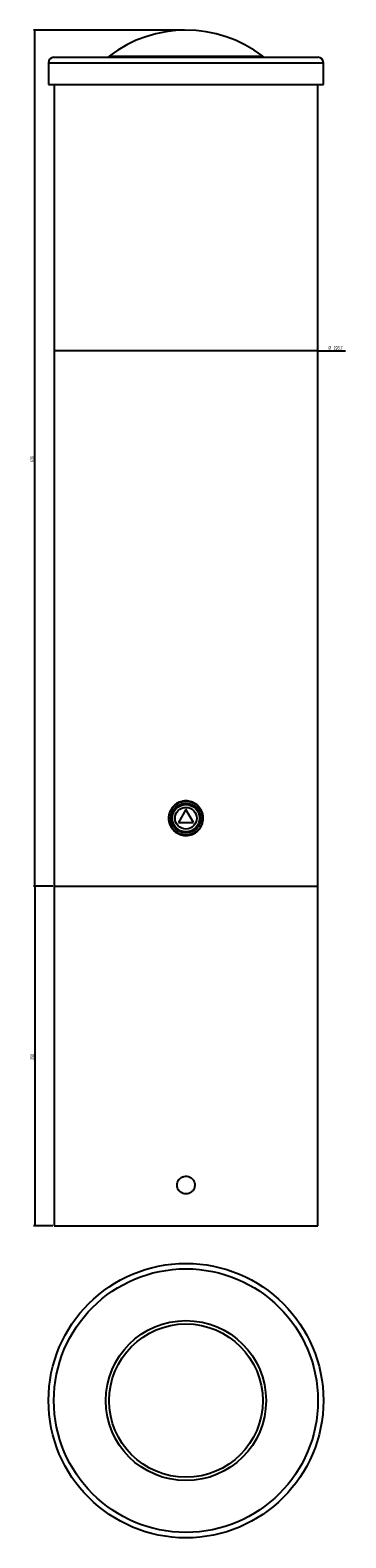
# Model space of a CAD drawing. Header units: millimetres. Extents: x 41 to 273, y 21 to 1131.
import ezdxf

# ---------------------------------------------------------------- set-up
doc = ezdxf.new("R2010")
doc.units = ezdxf.units.MM
doc.layers.add('FORMAT', color=7, linetype='Continuous')
doc.styles.add('SLDTEXTSTYLE0', font='TXT', dxfattribs={"width": 0.605})
doc.dimstyles.new('SLDDIMSTYLE0', dxfattribs={"dimtxt": 2.568319, "dimasz": 2, "dimexe": 0, "dimexo": 0.0625, "dimgap": 0.64208, "dimtad": 1, "dimrnd": 1e-09, "dimzin": 12, "dimdsep": 46, "dimtxsty": 'SLDTEXTSTYLE0', "dimsah": 1, "dimcen": 0.09, "dimadec": 0, "dimazin": 3, "dimtfac": 1, "dimtofl": 0, "dimtmove": 0, "dimatfit": 3, "dimfxl": 0, "dimfrac": 2, "dimtolj": 1, "dimtzin": 12, "dimarcsym": 0})

# ---------------------------------------------------------------- blocks, each defined once
blk = doc.blocks.new('_D')
at = {"layer": 'FORMAT'}
for q in [(58.8, 894.8), (273, 894.8)]:
    blk.add_line((252.5, 894.8), q, dxfattribs=at)
for points in [[(58.8, 894.8), (60.8, 894.3), (60.8, 895.3)], [(252.5, 894.8), (250.5, 895.3), (250.5, 894.3)]]:
    blk.add_solid(points, dxfattribs=at)
at = {"layer": 'FORMAT', "char_height": 2.65, "attachment_point": 1, "style": 'SLDTEXTSTYLE0'}
for s, insert in [('%%c', (260.4, 898.2)), ('193,7', (264.1, 898.2))]:
    blk.add_mtext(s, dxfattribs=dict(at, insert=insert))
blk = doc.blocks.new('_D_1')
at = {"layer": 'FORMAT'}
for p, q in [((154.7, 1130.7), (43.7, 1130.7)), ((44.7, 500.7), (44.7, 1130.7)), ((57.8, 500.7), (43.7, 500.7))]:
    blk.add_line(p, q, dxfattribs=at)
for points in [[(44.7, 1130.7), (44.2, 1128.7), (45.2, 1128.7)], [(44.7, 500.7), (45.2, 502.7), (44.2, 502.7)]]:
    blk.add_solid(points, dxfattribs=at)
at = {"layer": 'FORMAT', "insert": (41.3, 812.8), "char_height": 2.65, "attachment_point": 1, "rotation": 90, "style": 'SLDTEXTSTYLE0'}
blk.add_mtext('630', dxfattribs=at)
blk = doc.blocks.new('_D_2')
at = {"layer": 'FORMAT'}
for p, q in [((57.8, 500.7), (43.7, 500.7)), ((44.7, 500.7), (44.7, 250.7)), ((57.8, 250.7), (43.7, 250.7))]:
    blk.add_line(p, q, dxfattribs=at)
for points in [[(44.7, 500.7), (44.2, 498.7), (45.2, 498.7)], [(44.7, 250.7), (45.2, 252.7), (44.2, 252.7)]]:
    blk.add_solid(points, dxfattribs=at)
at = {"layer": 'FORMAT', "insert": (41.3, 372.8), "char_height": 2.65, "attachment_point": 1, "rotation": 90, "style": 'SLDTEXTSTYLE0'}
blk.add_mtext('250', dxfattribs=at)

msp = doc.modelspace()

# ---------------------------------------------------------------- linework, layer by layer
at = {"color": 7, "linetype": 'Continuous', "lineweight": 25}
for p, q in [((58.667, 1110.693), (155.668, 1110.693)), ((155.668, 1110.693), (252.668, 1110.693)), ((54.667, 1106.693), (54.667, 1090.693)), ((256.668, 1090.693), (256.668, 1106.693)), ((54.667, 1090.693), (155.668, 1090.693)), ((58.818, 1090.693), (58.818, 500.693)), ((155.668, 1090.693), (256.668, 1090.693)), ((252.518, 500.693), (252.518, 1090.693)), ((155.668, 557.044), (150.168, 547.517)), ((161.168, 547.517), (155.668, 557.044)), ((150.168, 547.517), (161.168, 547.517)), ((58.818, 500.693), (58.818, 250.693)), ((58.818, 500.693), (252.518, 500.693)), ((252.518, 250.693), (252.518, 500.693)), ((58.818, 250.693), (252.518, 250.693))]:
    msp.add_line(p, q, dxfattribs=at)
at = {"color": 8, "linetype": 'Continuous', "lineweight": 25}
for p, q in [((99.229, 1111.52), (155.668, 1111.52)), ((155.668, 1111.52), (212.106, 1111.52)), ((54.667, 1106.693), (155.668, 1106.693)), ((155.668, 1106.693), (256.668, 1106.693))]:
    msp.add_line(p, q, dxfattribs=at)
at = {"color": 7, "linetype": 'Continuous', "lineweight": 25}
for centre, radius in [((155.668, 550.693), 12.5), ((155.668, 550.693), 11), ((155.668, 550.693), 10), ((155.668, 550.693), 8), ((155.668, 122.071), 101), ((155.668, 122.071), 97), ((155.668, 122.071), 58.875), ((155.668, 122.071), 56.438)]:
    msp.add_circle(centre, radius, dxfattribs=at)
for centre, radius, start, end in [((155.668, 1038.036), 92.656, 52.474389, 127.525611), ((58.667, 1106.693), 4, 90, 180), ((96.793, 1114.693), 4, 270, 307.525611), ((214.542, 1114.693), 4, 232.474389, 270), ((252.668, 1106.693), 4, 0, 90)]:
    msp.add_arc(centre, radius, start, end, dxfattribs=at)
for points, knots in [([(155.668, 563.443), (156.381, 563.407), (157.808, 563.337), (159.887, 562.785), (161.845, 561.913), (163.634, 560.725), (165.198, 559.249), (166.502, 557.531), (167.494, 555.611), (168.156, 553.553), (168.455, 551.416), (168.399, 549.267), (167.979, 547.164), (167.223, 545.161), (166.137, 543.315), (164.76, 541.667), (163.117, 540.274), (161.262, 539.167), (159.242, 538.393), (157.127, 537.964), (154.973, 537.904), (152.848, 538.196), (150.806, 538.844), (148.898, 539.816), (147.181, 541.1), (145.691, 542.654), (144.486, 544.445), (143.591, 546.413), (143.048, 548.505), (142.856, 550.651), (143.034, 552.793), (143.557, 554.87), (144.425, 556.826), (145.602, 558.618), (147.071, 560.186), (148.783, 561.499), (150.699, 562.493), (152.998, 563.27), (154.693, 563.38), (155.668, 563.443)], [0, 0, 0, 0, 0.02669018, 0.053381, 0.08006414, 0.10674821, 0.13357535, 0.16040228, 0.18733053, 0.21425765, 0.2410283, 0.26779866, 0.2943986, 0.3209995, 0.34768193, 0.37436505, 0.40125369, 0.42814166, 0.45504028, 0.48193793, 0.508636, 0.53533429, 0.56193441, 0.58853555, 0.61528856, 0.64204181, 0.66896515, 0.69588755, 0.72273243, 0.74957662, 0.77621337, 0.80285074, 0.82947582, 0.85610183, 0.88292806, 0.90975409, 0.9366823, 0.96360944, 1, 1, 1, 1]), ([(155.668, 274.193), (156.397, 274.264), (157.857, 274.408), (159.801, 275.525), (161.281, 277.173), (162.129, 279.232), (162.248, 281.451), (161.627, 283.584), (160.337, 285.391), (158.519, 286.672), (156.38, 287.279), (154.161, 287.143), (152.114, 286.283), (150.465, 284.794), (149.401, 282.841), (149.043, 280.646), (149.432, 278.459), (150.52, 276.522), (152.188, 275.062), (154.005, 274.299), (155.201, 274.223), (155.668, 274.193)], [0, 0, 0, 0, 0.05360645, 0.10721007, 0.16088926, 0.2146183, 0.26826498, 0.32182559, 0.37543071, 0.42914122, 0.48285405, 0.53646233, 0.59002262, 0.6436658, 0.69739375, 0.75107646, 0.80465351, 0.85823003, 0.91191154, 0.96564006, 1, 1, 1, 1])]:
    msp.add_open_spline(points, degree=3, knots=knots, dxfattribs=at)

# ---------------------------------------------------------------- dimensions: what is measured, and where the dimension line sits
at = {"layer": 'FORMAT'}
for base, p2, picture, middle in [((44.668, 1130.693), (155.668, 1130.693), '_D_1', (44.668, 815.693)), ((44.668, 250.693), (58.818, 250.693), '_D_2', (44.668, 375.693))]:
    dim = msp.add_linear_dim(base=base, p1=(58.818, 500.693), p2=p2, angle=90, dimstyle='SLDDIMSTYLE0', dxfattribs=at)
    dim.commit()
    dim.dimension.update_dxf_attribs({"geometry": picture, "text_midpoint": middle, "dimtype": 160})
dim = msp.add_linear_dim(base=(58.818, 894.783), p1=(252.518, 1107.693), p2=(58.818, 1107.693), text='%%c<>', dimstyle='SLDDIMSTYLE0', dxfattribs=at)
dim.commit()
dim.dimension.update_dxf_attribs({"geometry": '_D', "text_midpoint": (266.668, 894.783), "dimtype": 160})

doc.saveas('drawing.dxf')
